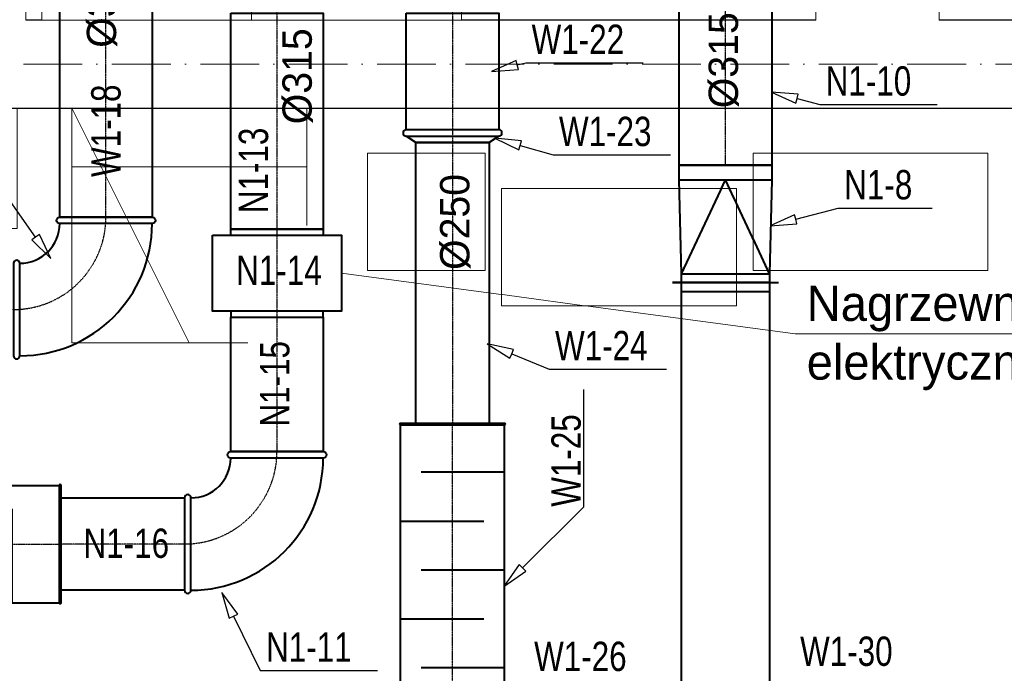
# Model space of a CAD drawing. Header units: millimetres. Extents: x 1700 to 4670, y 990 to 3874.
# Tile 83 of 110: x 3107 to 3442, y 2030 to 2253. Entities that reach past the tile are written whole.
import ezdxf
from ezdxf.enums import TextEntityAlignment as Align

# ---------------------------------------------------------------- set-up
doc = ezdxf.new("R2010")
doc.units = ezdxf.units.MM
for name, pattern in [('CENTER', [0.55, 0.37, -0.06, 0.06, -0.06]), ('Kropki i Kreski', [300, 200, -50, 0, -50]), ('Przerywana gęsta', [180, 120, -60]), ('Wipeout_Contour', [1000, 0, -1000])]:
    doc.linetypes.add(name, pattern=pattern)
doc.layers.get('0').update_dxf_attribs({"lineweight": 0})
for name, color, linetype in [('Nowe_210-A Pomieszczenia', 7, 'Continuous'), ('Nowe_320-W Umeblowanie', 252, 'Continuous'), ('Nowe_420-K Ściany', 7, 'Continuous'), ('opisy mt', 7, 'Continuous'), ('WEN_N1-_ATRYBUT', 7, 'Continuous'), ('WEN_N1-_OSIE', 2, 'CENTER'), ('WEN_W1-_ATRYBUT', 7, 'Continuous'), ('WEN_W1-_OSIE', 2, 'CENTER')]:
    doc.layers.add(name, color=color, linetype=linetype)
for name, color, linetype, lineweight in [('Nowe_320-W Umeblowanie_Nr_pióra__4', 252, 'Continuous', 13), ('Nowe_410-K Osie_Nr_pióra__18', 9, 'Continuous', 13), ('Nowe_420-K Ściany_Nr_pióra__27', 7, 'Continuous', 25), ('Nowe_810-G Ogólne_Nr_pióra__1', 7, 'Continuous', 13), ('WEN_N1-_ZLICZAC', 170, 'Continuous', 40), ('WEN_W1-_ZLICZAC', 10, 'Continuous', 40)]:
    doc.layers.add(name, color=color, linetype=linetype, lineweight=lineweight)
doc.styles.add('STYL_WENTYLE', font='txt', dxfattribs={"width": 0.8})

# ---------------------------------------------------------------- blocks, each defined once
blk = doc.blocks.new('PRL1V23315354CNN1-_11')
for p, q in [((0, 150), (0, 180)), ((30, 150), (30, -150)), ((30, 150), (350, 0)), ((30, 150), (30, -150)), ((350, 157.5), (350, -157.5)), ((30, -150), (350, 0)), ((0, -150), (0, -180))]:
    blk.add_line(p, q)
blk.add_lwpolyline([(0, 150), (30, 150), (350, 157.5), (400, 157.5), (400, -157.5), (350, -157.5), (30, -150), (0, -150)], close=True)
for p in [(0, 0), (400, 0)]:
    blk.add_point(p)
at = {"layer": 'WEN_N1-_ATRYBUT', "style": 'STYL_WENTYLE', "width": 0.8, "flags": 8}
blk.add_attdef('WENTYLE', text='', height=100, dxfattribs=at).set_placement((200, 400), align=Align.BOTTOM_LEFT)
blk = doc.blocks.new('B31590CW1-_23')
for points in [[(-315, -157.5), (-315, 157.5, -1), (-292.95, 157.5), (-292.95, -157.5, -1)], [(-157.5, -315), (157.5, -315, 1), (157.5, -292.95), (-157.5, -292.95, 1)]]:
    blk.add_lwpolyline(points, format="xyb", close=True)
for radius in [450.45, 135.45]:
    blk.add_arc((-292.95, -292.95), radius, 0, 90)
for p in [(-315, 0), (0, -315)]:
    blk.add_point(p)
at = {"layer": 'WEN_W1-_OSIE'}
blk.add_arc((-315, -315), 315, 0, 90, dxfattribs=at)
at = {"layer": 'WEN_W1-_ATRYBUT', "style": 'STYL_WENTYLE', "width": 0.8, "flags": 8}
blk.add_attdef('WENTYLE', text='', height=100, dxfattribs=at).set_placement((-157.5, -315), align=Align.BOTTOM_LEFT)
blk = doc.blocks.new('SR-315CW1-_1155-8630256229_14')
blk.add_lwpolyline([(0, -157.5), (0, 157.5), (1155.9, 157.5), (1155.9, -157.5)], close=True)
for p in [(0, 0), (1155.9, 0)]:
    blk.add_point(p)
at = {"layer": 'WEN_W1-_OSIE'}
blk.add_line((0, 0), (1155.9, 0), dxfattribs=at)
at = {"layer": 'WEN_W1-_ATRYBUT', "style": 'STYL_WENTYLE', "width": 0.8, "flags": 8}
blk.add_attdef('WENTYLE', text='', height=100, dxfattribs=at).set_placement((577.9, 0), align=Align.BOTTOM_LEFT)
at = {"layer": 'WEN_W1-_OSIE', "style": 'STYL_WENTYLE', "width": 0.8, "flags": 8}
blk.add_attdef('FI_KANALU', text='', height=40, dxfattribs=at).set_placement((577.9, 78.8), align=Align.MIDDLE_CENTER)
blk = doc.blocks.new('SR-315CN1-_735-9227878037_14')
blk.add_lwpolyline([(0, -157.5), (0, 157.5), (735.9, 157.5), (735.9, -157.5)], close=True)
for p in [(0, 0), (735.9, 0)]:
    blk.add_point(p)
at = {"layer": 'WEN_N1-_OSIE'}
blk.add_line((0, 0), (735.9, 0), dxfattribs=at)
at = {"layer": 'WEN_N1-_ATRYBUT', "style": 'STYL_WENTYLE', "width": 0.8, "flags": 8}
blk.add_attdef('WENTYLE', text='', height=100, dxfattribs=at).set_placement((368, 0), align=Align.BOTTOM_LEFT)
at = {"layer": 'WEN_N1-_OSIE', "style": 'STYL_WENTYLE', "width": 0.8, "flags": 8}
blk.add_attdef('FI_KANALU', text='', height=40, dxfattribs=at).set_placement((368, 78.8), align=Align.MIDDLE_CENTER)
blk = doc.blocks.new('HDW-315_11')
blk.add_lwpolyline([(20, -220), (20, 220), (280, 220), (280, -220)], close=True)
for points in [[(20, -157.5), (0, -157.5), (0, 157.5), (20, 157.5)], [(280, -157.5), (300, -157.5), (300, 157.5), (280, 157.5)]]:
    blk.add_lwpolyline(points)
for p in [(0, 0), (300, 0)]:
    blk.add_point(p)
at = {"layer": 'WEN_N1-_OSIE'}
blk.add_line((0, 0), (300, 0), dxfattribs=at)
at = {"layer": 'WEN_N1-_ATRYBUT', "style": 'STYL_WENTYLE', "width": 0.8, "flags": 8}
blk.add_attdef('WENTYLE', text='', height=100, dxfattribs=at).set_placement((130, 260), align=Align.BOTTOM_LEFT)
blk = doc.blocks.new('B31590CN1-_24')
for points in [[(315, -157.5), (315, 157.5, 1), (292.9, 157.5), (292.9, -157.5, 1)], [(157.5, -315), (-157.5, -315, -1), (-157.5, -292.9), (157.5, -292.9, -1)]]:
    blk.add_lwpolyline(points, format="xyb", close=True)
for radius in [450.4, 135.4]:
    blk.add_arc((292.9, -292.9), radius, 90, 180)
for p in [(315, 0), (0, -315)]:
    blk.add_point(p)
at = {"layer": 'WEN_N1-_OSIE'}
blk.add_arc((315, -315), 315, 90, 180, dxfattribs=at)
at = {"layer": 'WEN_N1-_ATRYBUT', "style": 'STYL_WENTYLE', "width": 0.8, "flags": 8}
blk.add_attdef('WENTYLE', text='', height=100, dxfattribs=at).set_placement((-378.1, -315), align=Align.BOTTOM_LEFT)
blk = doc.blocks.new('SR-315CN1-_458-3558893411_14')
blk.add_lwpolyline([(0, -157.5), (0, 157.5), (458.4, 157.5), (458.4, -157.5)], close=True)
for p in [(0, 0), (458.4, 0)]:
    blk.add_point(p)
at = {"layer": 'WEN_N1-_OSIE'}
blk.add_line((0, 0), (458.4, 0), dxfattribs=at)
at = {"layer": 'WEN_N1-_ATRYBUT', "style": 'STYL_WENTYLE', "width": 0.8, "flags": 8}
blk.add_attdef('WENTYLE', text='', height=100, dxfattribs=at).set_placement((229.2, 0), align=Align.BOTTOM_LEFT)
at = {"layer": 'WEN_N1-_OSIE', "style": 'STYL_WENTYLE', "width": 0.8, "flags": 8}
blk.add_attdef('FI_KANALU', text='', height=40, dxfattribs=at).set_placement((229.2, 78.8), align=Align.MIDDLE_CENTER)
blk = doc.blocks.new('SIL-503151000_11')
for p, q in [((6.3, 200), (993.7, 200)), ((333.3, 200), (333.3, -120)), ((666.7, 200), (666.7, -120)), ((166.7, -200), (166.7, 120)), ((500, -200), (500, 120)), ((833.3, -200), (833.3, 120)), ((6.3, -200), (993.7, -200))]:
    blk.add_line(p, q)
for points in [[(0, -200), (0, 200, -1), (6.3, 200), (6.3, -200, -1)], [(1000, -200), (1000, 200, 1), (993.7, 200), (993.7, -200, 1)]]:
    blk.add_lwpolyline(points, format="xyb", close=True)
for p in [(0, 0), (1000, 0)]:
    blk.add_point(p)
at = {"layer": 'WEN_N1-_OSIE'}
blk.add_line((0, 0), (1000, 0), dxfattribs=at)
at = {"layer": 'WEN_N1-_ATRYBUT', "style": 'STYL_WENTYLE', "width": 0.8, "flags": 8}
blk.add_attdef('WENTYLE', text='', height=100, dxfattribs=at).set_placement((500, 0), align=Align.BOTTOM_LEFT)
blk = doc.blocks.new('SR-315CW1-_396-9851437549_14')
blk.add_lwpolyline([(0, -157.5), (0, 157.5), (397, 157.5), (397, -157.5)], close=True)
for p in [(0, 0), (397, 0)]:
    blk.add_point(p)
at = {"layer": 'WEN_W1-_OSIE'}
blk.add_line((0, 0), (397, 0), dxfattribs=at)
at = {"layer": 'WEN_W1-_ATRYBUT', "style": 'STYL_WENTYLE', "width": 0.8, "flags": 8}
blk.add_attdef('WENTYLE', text='', height=100, dxfattribs=at).set_placement((198.5, 0), align=Align.BOTTOM_LEFT)
at = {"layer": 'WEN_W1-_OSIE', "style": 'STYL_WENTYLE', "width": 0.8, "flags": 8}
blk.add_attdef('FI_KANALU', text='', height=40, dxfattribs=at).set_placement((198.5, 78.8), align=Align.MIDDLE_CENTER)
blk = doc.blocks.new('RCP315250CW1-_11')
blk.add_lwpolyline([(0, 157.5), (0, -157.5, 1), (22.05, -157.5), (22.05, 157.5, 1)], format="xyb", close=True)
blk.add_lwpolyline([(22.05, 157.5), (43, 125), (43, -125), (22.05, -157.5)])
for p in [(0, 0), (43, 0)]:
    blk.add_point(p)
at = {"layer": 'WEN_W1-_OSIE'}
blk.add_line((0, 0), (43, 0), dxfattribs=at)
at = {"layer": 'WEN_W1-_ATRYBUT', "style": 'STYL_WENTYLE', "width": 0.8, "flags": 8}
blk.add_attdef('WENTYLE', text='', height=100, dxfattribs=at).set_placement((0, 0), align=Align.BOTTOM_LEFT)
blk = doc.blocks.new('SR-250CW1-_958-0677362972_14')
blk.add_lwpolyline([(0, -125), (0, 125), (958.1, 125), (958.1, -125)], close=True)
for p in [(0, 0), (958.1, 0)]:
    blk.add_point(p)
at = {"layer": 'WEN_W1-_OSIE'}
blk.add_line((0, 0), (958.1, 0), dxfattribs=at)
at = {"layer": 'WEN_W1-_ATRYBUT', "style": 'STYL_WENTYLE', "width": 0.8, "flags": 8}
blk.add_attdef('WENTYLE', text='', height=100, dxfattribs=at).set_placement((479, 0), align=Align.BOTTOM_LEFT)
at = {"layer": 'WEN_W1-_OSIE', "style": 'STYL_WENTYLE', "width": 0.8, "flags": 8}
blk.add_attdef('FI_KANALU', text='', height=40, dxfattribs=at).set_placement((479, 62.5), align=Align.MIDDLE_CENTER)
blk = doc.blocks.new('SIL-502501000_11')
for p, q in [((5, 177.5), (995, 177.5)), ((333.3, 177.5), (333.3, -106.5)), ((666.7, 177.5), (666.7, -106.5)), ((166.7, -177.5), (166.7, 106.5)), ((500, -177.5), (500, 106.5)), ((833.3, -177.5), (833.3, 106.5)), ((5, -177.5), (995, -177.5))]:
    blk.add_line(p, q)
for points in [[(0, -177.5), (0, 177.5, -1), (5, 177.5), (5, -177.5, -1)], [(1000, -177.5), (1000, 177.5, 1), (995, 177.5), (995, -177.5, 1)]]:
    blk.add_lwpolyline(points, format="xyb", close=True)
for p in [(0, 0), (1000, 0)]:
    blk.add_point(p)
at = {"layer": 'WEN_W1-_OSIE'}
blk.add_line((0, 0), (1000, 0), dxfattribs=at)
at = {"layer": 'WEN_W1-_ATRYBUT', "style": 'STYL_WENTYLE', "width": 0.8, "flags": 8}
blk.add_attdef('WENTYLE', text='', height=100, dxfattribs=at).set_placement((500, 0), align=Align.BOTTOM_LEFT)
blk = doc.blocks.new('RCP200160CW1-_11')
blk.add_lwpolyline([(0, 100), (0, -100, 1), (14, -100), (14, 100, 1)], format="xyb", close=True)
blk.add_lwpolyline([(14, 100), (26, 80), (26, -80), (14, -100)])
for p in [(0, 0), (26, 0)]:
    blk.add_point(p)
at = {"layer": 'WEN_W1-_OSIE'}
blk.add_line((0, 0), (26, 0), dxfattribs=at)
at = {"layer": 'WEN_W1-_ATRYBUT', "style": 'STYL_WENTYLE', "width": 0.8, "flags": 8}
blk.add_attdef('WENTYLE', text='', height=100, dxfattribs=at).set_placement((0, 0), align=Align.BOTTOM_LEFT)
blk = doc.blocks.new('QD-200X300CNN1-_7155-6289615_14')
for p, q in [((0, -180), (0, 180)), ((30, -150), (30, 150))]:
    blk.add_line(p, q)
blk.add_lwpolyline([(0, 150), (7155.6, 150), (7155.6, -150), (0, -150)], close=True)
blk.add_point((0, 0))
at = {"layer": 'WEN_N1-_ATRYBUT', "style": 'STYL_WENTYLE', "width": 0.8, "flags": 8}
blk.add_attdef('WENTYLE', text='', height=100, dxfattribs=at).set_placement((3577.8, 0), align=Align.BOTTOM_LEFT)
at = {"layer": 'WEN_N1-_OSIE', "style": 'STYL_WENTYLE', "width": 0.8, "flags": 8}
blk.add_attdef('FI_KANALU', text='', height=40, dxfattribs=at).set_placement((3577.8, 0), align=Align.MIDDLE_CENTER)
blk = doc.blocks.new('SR-315CN1-_798-1684201804_14')
blk.add_lwpolyline([(0, -157.5), (0, 157.5), (798.2, 157.5), (798.2, -157.5)], close=True)
for p in [(0, 0), (798.2, 0)]:
    blk.add_point(p)
at = {"layer": 'WEN_N1-_OSIE'}
blk.add_line((0, 0), (798.2, 0), dxfattribs=at)
at = {"layer": 'WEN_N1-_ATRYBUT', "style": 'STYL_WENTYLE', "width": 0.8, "flags": 8}
blk.add_attdef('WENTYLE', text='', height=100, dxfattribs=at).set_placement((399.1, 0), align=Align.BOTTOM_LEFT)
at = {"layer": 'WEN_N1-_OSIE', "style": 'STYL_WENTYLE', "width": 0.8, "flags": 8}
blk.add_attdef('FI_KANALU', text='', height=40, dxfattribs=at).set_placement((399.1, 78.8), align=Align.MIDDLE_CENTER)
blk = doc.blocks.new('SR-315CN1-_419-9810568835_14')
blk.add_lwpolyline([(0, -157.5), (0, 157.5), (420, 157.5), (420, -157.5)], close=True)
for p in [(0, 0), (420, 0)]:
    blk.add_point(p)
at = {"layer": 'WEN_N1-_OSIE'}
blk.add_line((0, 0), (420, 0), dxfattribs=at)
at = {"layer": 'WEN_N1-_ATRYBUT', "style": 'STYL_WENTYLE', "width": 0.8, "flags": 8}
blk.add_attdef('WENTYLE', text='', height=100, dxfattribs=at).set_placement((210, 0), align=Align.BOTTOM_LEFT)
at = {"layer": 'WEN_N1-_OSIE', "style": 'STYL_WENTYLE', "width": 0.8, "flags": 8}
blk.add_attdef('FI_KANALU', text='', height=40, dxfattribs=at).set_placement((210, 78.8), align=Align.MIDDLE_CENTER)

msp = doc.modelspace()

# ---------------------------------------------------------------- linework, layer by layer
at = {"layer": 'opisy mt', "linetype": 'Continuous', "lineweight": 18}
msp.add_line((3473.7, 2145.45), (3370.77, 2145.45), dxfattribs=at)
at = {"layer": 'WEN_N1-_ATRYBUT'}
msp.add_lwpolyline([(3179.49, 2049.23), (3180.93, 2049.93), (3175.53, 2057.31), (3178.05, 2048.53), (3179.49, 2049.23), (3188.58, 2030.69), (3228.58, 2030.69)], dxfattribs=at)
at = {"layer": 'WEN_W1-_ATRYBUT'}
for points in [[(3277.1, 2209.74), (3277.55, 2211.28), (3268.46, 2212.24), (3276.66, 2208.21), (3277.1, 2209.74), (3288.35, 2206.49), (3328.35, 2206.49)], [(3112.08, 2178.48), (3110.77, 2177.56), (3117.27, 2171.13), (3113.39, 2179.41), (3112.08, 2178.48), (3101.1, 2194.05), (3061.1, 2194.05)], [(3274.24, 2138.7), (3274.85, 2140.18), (3265.91, 2142.11), (3273.63, 2137.22), (3274.24, 2138.7), (3287.01, 2133.48), (3327.01, 2133.48)], [(3277.93, 2065.73), (3276.8, 2066.86), (3271.56, 2059.37), (3279.06, 2064.6), (3277.93, 2065.73), (3298.76, 2086.56), (3298.76, 2126.56)]]:
    msp.add_lwpolyline(points, dxfattribs=at)

# ---------------------------------------------------------------- block references
at = {"layer": 'WEN_N1-_ZLICZAC'}
ref = msp.add_blockref('HDW-315_11', (3194.28, 2181.18), dxfattribs=dict(at, xscale=0.1000000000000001, yscale=0.1, zscale=0.1, rotation=270))
ref.add_attrib('WENTYLE', 'N1-14', dxfattribs={"layer": 'WEN_N1-_ATRYBUT', "height": 10, "style": 'STYL_WENTYLE', "width": 0.8, "flags": 8}).set_placement((3180.41, 2159.16), align=Align.BOTTOM_LEFT)
ref = msp.add_blockref('SR-315CN1-_458-3558893411_14', (3194.28, 2151.18), dxfattribs=dict(at, xscale=0.1, yscale=0.1, zscale=0.1, rotation=270.0000000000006))
ref.add_attrib('WENTYLE', 'N1-15', dxfattribs={"layer": 'WEN_N1-_ATRYBUT', "height": 10, "rotation": 90, "style": 'STYL_WENTYLE', "width": 0.8, "flags": 8}).set_placement((3201.53, 2113.89), align=Align.BOTTOM_LEFT)
ref = msp.add_blockref('B31590CN1-_24', (3194.28, 2073.84), dxfattribs=dict(at, xscale=0.1, yscale=0.1, zscale=0.1, rotation=180))
ref.add_attrib('WENTYLE', 'N1-11', dxfattribs={"layer": 'WEN_N1-_ATRYBUT', "height": 10, "style": 'STYL_WENTYLE', "width": 0.8, "flags": 8}).set_placement((3190.58, 2030.69), align=Align.BOTTOM_LEFT)
ref = msp.add_blockref('SIL-503151000_11', (3020.78, 2073.84), dxfattribs=dict(at, xscale=0.09999999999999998, yscale=0.1, zscale=0.1))
ref.add_attrib('WENTYLE', 'N1-89', dxfattribs={"layer": 'WEN_N1-_ATRYBUT', "height": 10, "style": 'STYL_WENTYLE', "width": 0.8, "flags": 8}).set_placement((3055.14, 2056.24), align=Align.BOTTOM_LEFT)
ref = msp.add_blockref('SR-315CN1-_419-9810568835_14', (3162.78, 2073.84), dxfattribs=dict(at, xscale=0.1, yscale=0.1, zscale=0.1, rotation=179.9999999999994))
ref.add_attrib('WENTYLE', 'N1-16', dxfattribs={"layer": 'WEN_N1-_ATRYBUT', "height": 10, "style": 'STYL_WENTYLE', "width": 0.8, "flags": 8}).set_placement((3128.4, 2066.11), align=Align.BOTTOM_LEFT)
at = {"layer": 'WEN_W1-_ZLICZAC'}
ref = msp.add_blockref('RCP315250CW1-_11', (3254.08, 2215.07), dxfattribs=dict(at, xscale=0.09999999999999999, yscale=0.1, zscale=0.1, rotation=270))
ref.add_attrib('WENTYLE', 'W1-23', dxfattribs={"layer": 'WEN_W1-_ATRYBUT', "height": 10, "style": 'STYL_WENTYLE', "width": 0.8, "flags": 8}).set_placement((3290.35, 2206.49), align=Align.BOTTOM_LEFT)
ref = msp.add_blockref('B31590CW1-_23', (3136.03, 2153.78), dxfattribs=dict(at, xscale=0.1, yscale=0.1, zscale=0.1, rotation=269.9999999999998))
ref.add_attrib('WENTYLE', 'W1-16', dxfattribs={"layer": 'WEN_W1-_ATRYBUT', "height": 10, "style": 'STYL_WENTYLE', "width": 0.8, "flags": 8}).set_placement((3059.9, 2194.05), align=Align.BOTTOM_LEFT)
ref = msp.add_blockref('SIL-502501000_11', (3254.08, 2014.97), dxfattribs=dict(at, xscale=0.1, yscale=0.1, zscale=0.1, rotation=90))
ref.add_attrib('WENTYLE', 'W1-25', dxfattribs={"layer": 'WEN_W1-_ATRYBUT', "height": 10, "rotation": 90, "style": 'STYL_WENTYLE', "width": 0.8, "flags": 8}).set_placement((3300.76, 2086.56), align=Align.BOTTOM_LEFT)
ref = msp.add_blockref('RCP200160CW1-_11', (3273.08, 1969.02), dxfattribs=dict(at, xscale=0.1, yscale=0.1, zscale=0.1))
ref.add_attrib('WENTYLE', 'W1-26', dxfattribs={"layer": 'WEN_W1-_ATRYBUT', "height": 10, "style": 'STYL_WENTYLE', "width": 0.8, "flags": 8}).set_placement((3281.88, 2027.54), align=Align.BOTTOM_LEFT)

# ---------------------------------------------------------------- texts
at = {"layer": 'opisy mt', "linetype": 'Continuous', "lineweight": 18, "insert": (3374.73, 2161.88), "char_height": 12, "width": 136.5578, "attachment_point": 1}
msp.add_mtext('Nagrzewnica elektryczna wtórna', dxfattribs=at)
at = {"layer": 'WEN_W1-_ATRYBUT', "style": 'STYL_WENTYLE', "width": 0.8, "flags": 8}
msp.add_attdef('W1-30', text='W1-30', height=10, dxfattribs=at).set_placement((3372.48, 2029.29), align=Align.BOTTOM_LEFT)

# ---------------------------------------------------------------- wipeouts: each hides what was drawn before it
at = {"color": 252, "linetype": 'Wipeout_Contour', "lineweight": 0, "ltscale": 55984.742434}
msp.add_wipeout([(3080.79, 2252.41), (3080.79, 2222.41), (3515.79, 2222.41), (3515.79, 2252.41)], dxfattribs=at).dxf.layer = 'Nowe_420-K Ściany'

# ---------------------------------------------------------------- next in the draw order: linework, layer by layer
at = {"layer": 'Nowe_210-A Pomieszczenia', "color": 252, "linetype": 'Continuous', "lineweight": 0, "flags": 128}
for points in [[(3108.79, 2424.41), (3377.79, 2424.41), (3377.79, 2483.41), (3419.79, 2483.41), (3419.79, 2252.41), (3983.79, 2252.41), (3983.79, 2447.41), (3997.79, 2447.41), (3997.79, 2816.41), (3122.79, 2816.41), (3122.79, 2624.41), (3108.79, 2624.41)], [(3377.79, 2252.41), (3377.79, 2412.41), (3108.79, 2412.41), (3108.79, 2252.41)]]:
    msp.add_lwpolyline(points, close=True, dxfattribs=at)
msp.add_lwpolyline([(3770.79, 2222.41), (3105.79, 2222.41), (3105.79, 2181.41), (2811.79, 2181.41), (2811.79, 2109.41), (2782.79, 2109.41), (2782.79, 2353.41)], dxfattribs=at)
at = {"layer": 'Nowe_410-K Osie_Nr_pióra__18', "color": 9, "linetype": 'Kropki i Kreski', "lineweight": 13, "ltscale": 0.1}
msp.add_line((2897.29, 2237.41), (4644.85, 2237.41), dxfattribs=at)
at = {"layer": 'Nowe_420-K Ściany_Nr_pióra__27', "color": 252, "linetype": 'Continuous', "lineweight": 25, "flags": 128}
for points in [[(3377.79, 2252.41), (3108.79, 2252.41)], [(3515.79, 2252.41), (3419.79, 2252.41)], [(3080.79, 2222.41), (3515.79, 2222.41)]]:
    msp.add_lwpolyline(points, dxfattribs=at)
at = {"layer": 'Nowe_810-G Ogólne_Nr_pióra__1', "color": 252, "linetype": 'Przerywana gęsta', "lineweight": 13}
msp.add_line((3124.42, 2222.41), (3164.42, 2142.41), dxfattribs=at)
at = {"layer": 'Nowe_810-G Ogólne_Nr_pióra__1', "color": 252, "linetype": 'Przerywana gęsta', "lineweight": 13, "flags": 128}
msp.add_lwpolyline([(3124.42, 2222.41), (3204.42, 2222.41), (3204.42, 2142.41), (3124.42, 2142.41)], close=True, dxfattribs=at)
at = {"layer": 'Nowe_810-G Ogólne_Nr_pióra__1', "color": 252, "linetype": 'Continuous', "lineweight": 13, "flags": 128}
msp.add_lwpolyline([(3124.42, 2222.41), (3204.42, 2222.41), (3204.42, 2202.41), (3124.42, 2202.41)], close=True, dxfattribs=at)
at = {"layer": 'WEN_N1-_ATRYBUT'}
msp.add_lwpolyline([(3371.43, 2225.68), (3371.83, 2227.23), (3362.72, 2227.91), (3371.04, 2224.13), (3371.43, 2225.68), (3379.2, 2223.69), (3419.2, 2223.69)], dxfattribs=at)
at = {"layer": 'WEN_W1-_ATRYBUT'}
msp.add_lwpolyline([(3276.12, 2237.16), (3275.72, 2238.71), (3267.41, 2234.92), (3276.52, 2235.62), (3276.12, 2237.16), (3279.03, 2237.91), (3319.03, 2237.91)], dxfattribs=at)

# ---------------------------------------------------------------- next in the draw order: texts
at = {"layer": 'opisy mt', "linetype": 'Continuous', "lineweight": 18, "char_height": 10, "width": 136.5578, "attachment_point": 1, "rotation": 90}
for insert in [(3341.32, 2222.41), (3196.15, 2216.94)]:
    msp.add_mtext('%%C315', dxfattribs=dict(at, insert=insert))

# ---------------------------------------------------------------- next in the draw order: wipeouts: each hides what was drawn before it
at = {"color": 252, "linetype": 'Wipeout_Contour', "lineweight": 0, "ltscale": 50986.630837}
msp.add_wipeout([(3114.15, 2319.41), (3114.15, 2252.41), (3257.15, 2252.41), (3257.15, 2319.41)], dxfattribs=at).dxf.layer = 'Nowe_320-W Umeblowanie'
at = {"color": 252, "linetype": 'Wipeout_Contour', "lineweight": 0, "ltscale": 54842.076106}
msp.add_wipeout([(3225.15, 2167.07), (3265.15, 2167.07), (3265.15, 2207.07), (3225.15, 2207.07)], dxfattribs=at).dxf.layer = 'Nowe_320-W Umeblowanie'
at = {"color": 252, "linetype": 'Wipeout_Contour', "lineweight": 0, "ltscale": 60279.033505}
msp.add_wipeout([(3356.45, 2167.07), (3436.45, 2167.07), (3436.45, 2207.07), (3356.45, 2207.07)], dxfattribs=at).dxf.layer = 'Nowe_320-W Umeblowanie'
at = {"color": 252, "linetype": 'Wipeout_Contour', "lineweight": 0, "ltscale": 57402.9129}
msp.add_wipeout([(3270.8, 2155.03), (3350.8, 2155.03), (3350.8, 2195.03), (3270.8, 2195.03)], dxfattribs=at).dxf.layer = 'Nowe_320-W Umeblowanie'

# ---------------------------------------------------------------- next in the draw order: linework, layer by layer
at = {"layer": 'Nowe_320-W Umeblowanie_Nr_pióra__4', "color": 252, "linetype": 'Continuous', "lineweight": 13}
msp.add_line((3185.65, 2319.41), (3185.65, 2252.41), dxfattribs=at)
at = {"layer": 'Nowe_320-W Umeblowanie_Nr_pióra__4', "color": 252, "linetype": 'Continuous', "lineweight": 13, "flags": 128}
for points in [[(3114.15, 2319.41), (3257.15, 2319.41), (3257.15, 2252.41), (3114.15, 2252.41)], [(3225.15, 2167.07), (3265.15, 2167.07), (3265.15, 2207.07), (3225.15, 2207.07)], [(3356.45, 2167.07), (3436.45, 2167.07), (3436.45, 2207.07), (3356.45, 2207.07)], [(3270.8, 2155.03), (3350.8, 2155.03), (3350.8, 2195.03), (3270.8, 2195.03)]]:
    msp.add_lwpolyline(points, close=True, dxfattribs=at)
at = {"layer": 'opisy mt', "linetype": 'Continuous', "lineweight": 18}
msp.add_line((3370.77, 2145.45), (3216.28, 2166.18), dxfattribs=at)
at = {"layer": 'WEN_N1-_ATRYBUT'}
msp.add_lwpolyline([(3371, 2184.54), (3370.6, 2186.09), (3362.3, 2182.26), (3371.41, 2182.99), (3371, 2184.54), (3385.5, 2188.33), (3417.5, 2188.33)], dxfattribs=at)

# ---------------------------------------------------------------- next in the draw order: block references
at = {"layer": 'WEN_N1-_ZLICZAC'}
ref = msp.add_blockref('SR-315CN1-_798-1684201804_14', (3347.05, 2202.97), dxfattribs=dict(at, xscale=0.1, yscale=0.1, zscale=0.1, rotation=90))
ref.add_attrib('WENTYLE', 'N1-10', dxfattribs={"layer": 'WEN_N1-_ATRYBUT', "height": 10, "style": 'STYL_WENTYLE', "width": 0.8, "flags": 8}).set_placement((3381.2, 2223.69), align=Align.BOTTOM_LEFT)
ref = msp.add_blockref('SR-315CN1-_735-9227878037_14', (3194.28, 2254.77), dxfattribs=dict(at, xscale=0.1, yscale=0.1, zscale=0.1, rotation=269.9999999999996))
ref.add_attrib('WENTYLE', 'N1-13', dxfattribs={"layer": 'WEN_N1-_ATRYBUT', "height": 10, "rotation": 90, "style": 'STYL_WENTYLE', "width": 0.8, "flags": 8}).set_placement((3194.28, 2186.63), align=Align.BOTTOM_LEFT)
ref = msp.add_blockref('PRL1V23315354CNN1-_11', (3347.07, 2162.97), dxfattribs=dict(at, xscale=0.1, yscale=0.09999999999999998, zscale=0.1, rotation=90))
ref.add_attrib('WENTYLE', 'N1-8', dxfattribs={"layer": 'WEN_N1-_ATRYBUT', "height": 10, "style": 'STYL_WENTYLE', "width": 0.8, "flags": 8}).set_placement((3387.5, 2188.33), align=Align.BOTTOM_LEFT)
at = {"layer": 'WEN_N1-_ZLICZAC', "xscale": 0.1, "yscale": 0.1, "zscale": 0.1, "rotation": 270.0014693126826}
msp.add_blockref('QD-200X300CNN1-_7155-6289615_14', (3347.03, 2162.97), dxfattribs=at)
at = {"layer": 'WEN_W1-_ZLICZAC'}
ref = msp.add_blockref('SR-315CW1-_1155-8630256229_14', (3136.03, 2185.28), dxfattribs=dict(at, xscale=0.1, yscale=0.1, zscale=0.1, rotation=89.99999999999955))
ref.add_attrib('WENTYLE', 'W1-18', dxfattribs={"layer": 'WEN_W1-_ATRYBUT', "height": 10, "rotation": 90, "style": 'STYL_WENTYLE', "width": 0.8, "flags": 8}).set_placement((3144.02, 2198.97), align=Align.BOTTOM_LEFT)
ref = msp.add_blockref('SR-315CW1-_396-9851437549_14', (3254.08, 2254.77), dxfattribs=dict(at, xscale=0.1, yscale=0.1, zscale=0.1, rotation=269.9999999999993))
ref.add_attrib('WENTYLE', 'W1-22', dxfattribs={"layer": 'WEN_W1-_ATRYBUT', "height": 10, "style": 'STYL_WENTYLE', "width": 0.8, "flags": 8}).set_placement((3281.03, 2237.91), align=Align.BOTTOM_LEFT)
ref = msp.add_blockref('SR-250CW1-_958-0677362972_14', (3254.08, 2210.77), dxfattribs=dict(at, xscale=0.1, yscale=0.1, zscale=0.1, rotation=270))
ref.add_attrib('WENTYLE', 'W1-24', dxfattribs={"layer": 'WEN_W1-_ATRYBUT', "height": 10, "style": 'STYL_WENTYLE', "width": 0.8, "flags": 8}).set_placement((3289.01, 2133.48), align=Align.BOTTOM_LEFT)

# ---------------------------------------------------------------- next in the draw order: texts
at = {"layer": 'opisy mt', "linetype": 'Continuous', "lineweight": 18, "char_height": 10, "width": 136.5578, "attachment_point": 1, "rotation": 90}
for s, insert in [('%%C315', (3129.51, 2243.01)), ('%%C250', (3249.84, 2167.27))]:
    msp.add_mtext(s, dxfattribs=dict(at, insert=insert))

doc.saveas('drawing.dxf')
